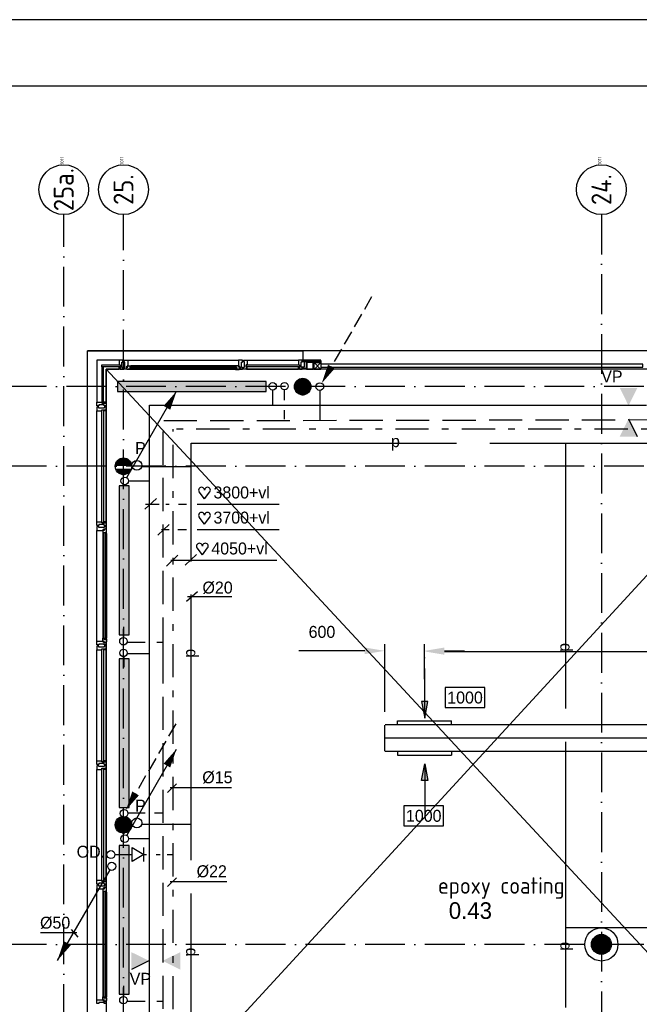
# Model space of a CAD drawing. Extents: x 25315 to 170951, y 867852 to 951952.
# Tile 98 of 119: x 98460 to 107795, y 937125 to 951952. Entities that reach past the tile are written whole.
import ezdxf
from ezdxf.enums import TextEntityAlignment as Align

# ---------------------------------------------------------------- set-up
doc = ezdxf.new("R2010")
doc.units = 0
doc.header["$LTSCALE"] = 100
for name, pattern in [('2322000', [45, 40, -5]), ('2322107', [2000, 1000, 1000]), ('2322108', [7, 5, -2]), ('2322109', [10, 5, -2, 1, -2]), ('CENTER2', [11.25, 7.5, -1.25, 1.25, -1.25]), ('CENTER4', [5, 3.125, -0.625, 0.625, -0.625]), ('DASHDOT', [9, 6, -1.5, 0, -1.5]), ('LURETOUR', [6, 4, -2])]:
    doc.linetypes.add(name, pattern=pattern)
doc.layers.get('0').update_dxf_attribs({"linetype": 'CONTINUOUS'})
doc.layers.get('DEFPOINTS').update_dxf_attribs({"linetype": 'CONTINUOUS'})
for name, color, linetype in [('00KAD025', 2, 'CONTINUOUS'), ('00KAD070', 5, 'CONTINUOUS'), ('AL$7----_STRAMIEN', 1, 'DASHDOT'), ('ALN-----_BLOCKNAAM', 2, 'CONTINUOUS'), ('BOUW', 8, 'CONTINUOUS'), ('WL$1----', 4, 'CONTINUOUS'), ('WL524---', 4, 'CONTINUOUS'), ('WL531---', 4, 'CONTINUOUS'), ('WL532---', 4, 'CONTINUOUS'), ('WL561---', 4, 'CONTINUOUS'), ('WL561---_AANVOER', 4, 'CONTINUOUS'), ('WL561---_RETOUR', 4, 'CONTINUOUS'), ('WL570---', 3, 'CONTINUOUS'), ('WL570---_HARTLIJN', 7, 'CONTINUOUS'), ('WL570---_RETOUR', 3, 'CONTINUOUS'), ('WL570---_TOEVOER', 3, 'CONTINUOUS'), ('WM$1----', 1, 'CONTINUOUS'), ('WM570---', 1, 'CONTINUOUS')]:
    doc.layers.add(name, color=color, linetype=linetype)
doc.styles.add('BURO-018', font='BUROFONT.shx', dxfattribs={"height": 180})
doc.styles.add('BURO-025', font='BUROFONT.shx', dxfattribs={"height": 250})
doc.styles.get("Standard").update_dxf_attribs({"font": 'ISOCP'})
doc.dimstyles.new('CEES', dxfattribs={"dimscale": 100, "dimtxt": 3, "dimasz": 3, "dimexe": 1, "dimexo": 1, "dimgap": 1.5, "dimtad": 0, "dimdec": 0, "dimzin": 0, "dimtxsty": 'BURO-018', "dimcen": -3, "dimdle": 1.25, "dimclrd": 1, "dimclre": 1, "dimclrt": 1, "dimazin": 3, "dimtfac": 0.75, "dimtdec": 0, "dimtofl": 0, "dimtmove": 0, "dimatfit": 3, "dimtvp": 1.5, "dimtolj": 1, "dimtzin": 0})

# ---------------------------------------------------------------- blocks, each defined once
blk = doc.blocks.new('LDV2121')
at = {"color": 0, "linetype": 'CONTINUOUS'}
blk.add_line((-0.25, -0.43), (-6.75, -11.69), dxfattribs=at)
blk.add_lwpolyline([(-6.75, -11.69, 0, 1, 0), (-5.5, -9.53, 1, 1, 0)], format="xyseb", dxfattribs=at)
blk.add_circle((0, 0), 0.5, dxfattribs=at)
blk = doc.blocks.new('1011')
at = {"layer": 'AL$7----_STRAMIEN', "color": 7, "linetype": 'CONTINUOUS'}
blk.add_circle((-750, 0), 750, dxfattribs=at)
at = {"layer": 'ALN-----_BLOCKNAAM', "linetype": 'CONTINUOUS'}
blk.add_text('1011', height=100, dxfattribs=at).set_placement((0, 0))
blk = doc.blocks.new('LDV3108')
at = {"color": 0, "linetype": 'CONTINUOUS'}
for p, q in [((6.75, 11.69), (5.81, 10.07)), ((5.44, 9.42), (4.5, 7.79)), ((4.13, 7.14), (3.19, 5.52)), ((2.81, 4.87), (1.88, 3.25)), ((1.5, 2.6), (0.56, 0.97))]:
    blk.add_line(p, q, dxfattribs=at)
blk.add_lwpolyline([(0.25, 0.43, 0, 1, 0), (1.5, 2.6, 1, 1, 0)], format="xyseb", dxfattribs=at)
blk.add_circle((0, 0), 0.5, dxfattribs=at)
blk = doc.blocks.new('*D135')
at = {"color": 1, "linetype": 'BYBLOCK'}
for p, q in [((103959, 635657), (103959, 636675)), ((104559, 636150), (104559, 636675)), ((103659, 636575), (102668, 636575)), ((104859, 636575), (105159, 636575))]:
    blk.add_line(p, q, dxfattribs=at)
for points in [[(103659, 636625), (103659, 636525), (103959, 636575)], [(104859, 636625), (104859, 636525), (104559, 636575)]]:
    blk.add_solid(points, dxfattribs=at)
at = {"layer": 'DEFPOINTS', "color": 0, "linetype": 'BYBLOCK'}
for p in [(103959, 636575), (104559, 636050), (103959, 635557)]:
    blk.add_point(p, dxfattribs=at)
at = {"color": 1, "linetype": 'BYBLOCK', "insert": (103014, 636859), "char_height": 180, "attachment_point": 5, "style": 'BURO-018'}
blk.add_mtext('\\A1;600', dxfattribs=at)
blk = doc.blocks.new('LU-ORND')
at = {"color": 0, "linetype": 'CONTINUOUS'}
for p, q in [((-3, 1.5), (-3, -1.5)), ((3, 1.5), (-3, 1.5)), ((3, -1.5), (3, 1.5)), ((-3, -1.5), (3, -1.5))]:
    blk.add_line(p, q, dxfattribs=at)
blk = doc.blocks.new('LU-PIJL7')
at = {"color": 0, "linetype": 'CONTINUOUS'}
for p, q in [((0, 0), (-15, 0)), ((-5, -1), (-5, 1)), ((-5, 1), (0, 0)), ((0, 0), (-5, -1))]:
    blk.add_line(p, q, dxfattribs=at)
blk.add_solid([(-5, 1), (-5, -1), (0, 0)], dxfattribs=at)
blk = doc.blocks.new('3048311')
at = {"color": 0, "linetype": 'CONTINUOUS'}
for p, q in [((-2.5, 1.5), (0, 0)), ((-2.5, -1.5), (-2.5, 1.5)), ((0, 0), (-2.5, -1.5)), ((0, -1.5), (0, 1.5))]:
    blk.add_line(p, q, dxfattribs=at)
at = {"color": 0, "linetype": 'CONTINUOUS', "style": 'BURO-018', "flags": 1}
blk.add_attdef('CV_MATCODE', (0, 0), '', height=1.8, dxfattribs=at)
blk = doc.blocks.new('*D195')
at = {"color": 1, "linetype": 'BYBLOCK'}
for p, q in [((104859, 636566), (112859, 636566)), ((104559, 636475), (104559, 636466)), ((113159, 636480), (113159, 636466))]:
    blk.add_line(p, q, dxfattribs=at)
for points in [[(104859, 636616), (104859, 636516), (104559, 636566)], [(112859, 636616), (112859, 636516), (113159, 636566)]]:
    blk.add_solid(points, dxfattribs=at)
at = {"layer": 'DEFPOINTS', "color": 0, "linetype": 'BYBLOCK'}
for p in [(104559, 636575), (113159, 636580), (113159, 636566)]:
    blk.add_point(p, dxfattribs=at)
at = {"color": 1, "linetype": 'BYBLOCK', "insert": (108859, 636850), "char_height": 180, "attachment_point": 5, "style": 'BURO-018'}
blk.add_mtext('\\A1;8600', dxfattribs=at)
blk = doc.blocks.new('LU-1D-K-190')
at = {"color": 0, "linetype": 'CONTINUOUS'}
for p, q in [((-0.5, 200), (0.5, 200)), ((-0.5, -200), (0.5, -200))]:
    blk.add_line(p, q, dxfattribs=at)
at = {"layer": 'WL570---_HARTLIJN', "linetype": 'CENTER2'}
blk.add_line((-0.5, 0), (0.5, 0), dxfattribs=at)
blk = doc.blocks.new('2322401')
at = {"color": 0, "linetype": 'CONTINUOUS'}
for p, q in [((-0.5, 0.5, 1), (-0.5, 0.5)), ((-0.5, 0.5, 1), (-0.5, -0.5, 1)), ((0.5, 0.5, 1), (-0.5, 0.5, 1)), ((0.5, 0.5), (-0.5, 0.5)), ((-0.5, 0.5), (-0.5, -0.5)), ((0.5, 0.5, 1), (0.5, 0.5)), ((0.5, -0.5, 1), (0.5, 0.5, 1)), ((0.5, -0.5), (0.5, 0.5)), ((-0.5, -0.5, 1), (-0.5, -0.5)), ((-0.5, -0.5, 1), (0.5, -0.5, 1)), ((-0.5, -0.5), (0.5, -0.5)), ((0.5, -0.5, 1), (0.5, -0.5))]:
    blk.add_line(p, q, dxfattribs=at)
blk = doc.blocks.new('CVHATCH1')
at = {"color": 0, "linetype": 'CONTINUOUS'}
blk.add_solid([(-0.5, -0.5), (0.5, -0.5), (-0.5, 0.5), (0.5, 0.5)], dxfattribs=at)
blk = doc.blocks.new('LDV1107')
at = {"color": 0, "linetype": 'CONTINUOUS'}
blk.add_line((0.25, 0.43), (6.75, 11.69), dxfattribs=at)
blk.add_lwpolyline([(6.75, 11.69, 0, 1, 0), (5.5, 9.53, 1, 1, 0)], format="xyseb", dxfattribs=at)
blk.add_circle((0, 0), 0.5, dxfattribs=at)
blk = doc.blocks.new('HART')
at = {"color": 1}
for q in [(-39.7, 52.4), (39.7, 52.4)]:
    blk.add_line((0, 0), q, dxfattribs=at)
for centre, start, end in [((-22.1, 65.7), 0, 217.18669), ((22.1, 65.7), 322.81331, 180)]:
    blk.add_arc(centre, 22.1, start, end, dxfattribs=at)
blk = doc.blocks.new('2322000-1')
at = {"layer": 'WM$1----', "color": 0, "style": 'BURO-018'}
blk.add_text('p', height=180, dxfattribs=at).set_placement((104121, 639705), align=Align.MIDDLE)
for p in [(106681, 636626), (101043, 636538), (101043, 632038), (106681, 632126)]:
    blk.add_text('p', height=180, rotation=90, dxfattribs=at).set_placement(p, align=Align.MIDDLE)

msp = doc.modelspace()

# ---------------------------------------------------------------- hatches: boundary and pattern name
at = {"layer": 'BOUW'}
h = msp.add_hatch(dxfattribs=at)
h.set_pattern_fill('GEWPBET', color=256, scale=100, style=0)
h.set_pattern_definition([(0, (-47576.58, 912883.259), (0, 20), [])])
edge = h.paths.add_edge_path()
edge.add_arc((102723.6, 946427.5), 125, 0, 360)
h = msp.add_hatch(dxfattribs=at)
h.set_pattern_fill('GEWPBET', color=256, scale=100, angle=90, style=0)
h.set_pattern_definition([(90, (107223.774, 938027.546), (-20, 1e-15), [])])
edge = h.paths.add_edge_path()
edge.add_arc((107223.8, 938027.5), 150, 0, 360)
at = {"layer": 'WL570---'}
h = msp.add_hatch(color=1, dxfattribs=at)
h.paths.add_polyline_path([(107500.9, 946407.6), (107631.7, 946142.7), (107631.7, 946407.6)])
h.paths.add_polyline_path([(107631.7, 946407.6), (107631.7, 946142.7), (107634.3, 946142.7), (107765.1, 946407.6)])
h = msp.add_hatch(color=1, dxfattribs=at)
h.paths.add_polyline_path([(107500.9, 945675.5), (107631.7, 945940.4), (107631.7, 945675.5)])
h.paths.add_polyline_path([(107631.7, 945675.5), (107631.7, 945940.4), (107634.3, 945940.4), (107765.1, 945675.5)])
h = msp.add_hatch(color=1, dxfattribs=at)
h.paths.add_polyline_path([(100142.7, 937911.3), (100407.6, 937780.5), (100142.7, 937780.5)])
h.paths.add_polyline_path([(100142.7, 937780.5), (100407.6, 937780.5), (100407.6, 937778), (100142.7, 937647.1)])
h = msp.add_hatch(color=1, dxfattribs=at)
h.paths.add_polyline_path([(100880.4, 937911.3), (100615.5, 937780.5), (100880.4, 937780.5)])
h.paths.add_polyline_path([(100880.4, 937780.5), (100615.5, 937780.5), (100615.5, 937778), (100880.4, 937647.1)])

# ---------------------------------------------------------------- linework, layer by layer
at = {"layer": '00KAD025', "linetype": 'CONTINUOUS'}
msp.add_line((170950.7, 951952.4), (25314.7, 951952.4), dxfattribs=at)
at = {"layer": '00KAD070', "linetype": 'CONTINUOUS'}
msp.add_line((169950.7, 950952.4), (26314.7, 950952.4), dxfattribs=at)
at = {"layer": 'AL$7----_STRAMIEN', "color": 1}
for p, q in [((100023.6, 912477.8), (100023.6, 949018.6)), ((107223.6, 949018.6), (107223.6, 908027.5)), ((107223.6, 949018.6), (107223.6, 908027.5)), ((135768.3, 946427.5), (54713.7, 946427.5)), ((135768.3, 945227.5), (54689.6, 945227.5)), ((135768.3, 945227.5), (54693, 945227.5)), ((135768.3, 938027.5), (54329.2, 938027.5))]:
    msp.add_line(p, q, dxfattribs=at)
msp.add_lwpolyline([(99123.6, 908027.5), (99123.6, 949018.6)], dxfattribs=at)
msp.add_lwpolyline([(99123.6, 908027.5), (99123.6, 949018.6)], dxfattribs=at)
at = {"layer": 'BOUW'}
for p, q in [((99483.6, 929097.7), (99483.6, 946967.7)), ((99483.6, 946967.7), (102723.4, 946967.7)), ((132963.6, 946967.5), (99483.6, 946967.5)), ((102723.4, 946967.7), (102723.4, 946826.7)), ((99624.6, 946826.7), (99624.6, 946192.7)), ((99958.6, 946826.7), (99624.6, 946826.7)), ((99698.6, 946752.7), (99973.6, 946752.7)), ((99698.6, 946726.7), (99698.6, 946752.7)), ((99973.6, 946726.7), (99698.6, 946726.7)), ((99698.6, 946726.7), (99698.6, 946177.7)), ((99724.6, 946726.7), (99698.6, 946726.7)), ((99724.6, 946177.7), (99724.6, 946726.7)), ((99958.6, 946826.7), (99958.6, 946819.7)), ((99995.7, 946826.7), (99958.6, 946826.7)), ((99958.6, 946819.7), (99958.6, 946815.7)), ((99958.6, 946815.7), (99958.6, 946807.7)), ((99958.6, 946807.7), (99958.6, 946754.7)), ((99958.6, 946754.7), (99975.6, 946754.7)), ((99958.6, 946724.7), (99975.6, 946724.7)), ((99958.6, 946687.7), (99958.6, 946724.7)), ((99973.6, 946752.7), (99973.6, 946726.7)), ((99975.6, 946754.7), (99975.6, 946687.7)), ((99975.6, 946724.7), (99975.6, 946692.7)), ((100014.6, 946826.7), (99995.7, 946826.7)), ((100000.6, 946797.2), (100014.6, 946797.2)), ((100000.6, 946717.2), (100000.6, 946797.2)), ((100014.6, 946717.2), (100000.6, 946717.2)), ((100014.6, 946820.7), (100014.6, 946826.7)), ((100014.6, 946806.7), (100014.6, 946820.7)), ((100014.6, 946806.7), (100014.6, 946806.7)), ((100014.6, 946797.2), (100014.6, 946806.7)), ((100014.6, 946707.7), (100014.6, 946717.2)), ((100014.6, 946707.7), (100014.6, 946707.7)), ((100014.6, 946693.7), (100014.6, 946707.7)), ((100032.6, 946826.7), (100088.6, 946826.7)), ((100032.6, 946797.2), (100032.6, 946826.7)), ((100046.6, 946797.2), (100032.6, 946797.2)), ((100032.6, 946717.2), (100046.6, 946717.2)), ((100032.6, 946687.7), (100032.6, 946717.2)), ((100046.6, 946717.2), (100046.6, 946797.2)), ((100065.6, 946723.7), (100065.6, 946687.7)), ((100079.6, 946723.7), (100065.6, 946723.7)), ((100068.8, 946718.7), (100091.3, 946718.7)), ((100068.8, 946688.9), (100068.8, 946718.7)), ((100079.6, 946738.7), (100079.6, 946723.7)), ((100088.6, 946738.7), (100079.6, 946738.7)), ((100083.3, 946738.7), (100088.6, 946738.7)), ((100083.3, 946723.7), (100083.3, 946738.7)), ((100091.3, 946723.7), (100083.3, 946723.7)), ((100088.6, 946826.7), (101758.6, 946826.7)), ((100088.6, 946826.7), (100088.6, 946738.7)), ((100088.6, 946738.7), (100135.7, 946738.7)), ((100091.3, 946718.7), (100091.3, 946723.7)), ((100120.8, 946725.7), (100120.8, 946684.7)), ((100137.8, 946725.7), (100120.8, 946725.7)), ((100122.8, 946723.7), (101724.4, 946723.7)), ((100122.8, 946702.5), (100122.8, 946723.7)), ((101711.5, 946738.7), (100135.7, 946738.7)), ((100135.7, 946738.7), (100137.8, 946725.7)), ((101711.5, 946738.7), (101709.4, 946725.7)), ((101709.4, 946725.7), (101726.4, 946725.7)), ((101758.6, 946738.7), (101711.5, 946738.7)), ((101724.4, 946723.7), (101724.4, 946702.5)), ((101726.4, 946725.7), (101726.4, 946684.7)), ((101755.9, 946723.7), (101763.9, 946723.7)), ((101755.9, 946718.7), (101755.9, 946723.7)), ((101778.4, 946718.7), (101755.9, 946718.7)), ((101758.6, 946826.7), (101758.6, 946738.7)), ((101814.6, 946826.7), (101758.6, 946826.7)), ((101763.9, 946738.7), (101758.6, 946738.7)), ((101758.6, 946738.7), (101767.6, 946738.7)), ((101763.9, 946723.7), (101763.9, 946738.7)), ((101767.6, 946738.7), (101767.6, 946723.7)), ((101767.6, 946723.7), (101781.6, 946723.7)), ((101778.4, 946688.9), (101778.4, 946718.7)), ((101781.6, 946723.7), (101781.6, 946687.7)), ((101800.6, 946797.2), (101814.6, 946797.2)), ((101800.6, 946717.2), (101800.6, 946797.2)), ((101814.6, 946717.2), (101800.6, 946717.2)), ((101814.6, 946797.2), (101814.6, 946826.7)), ((101814.6, 946687.7), (101814.6, 946717.2)), ((110873.6, 946687.7), (99763.6, 946687.7)), ((99763.6, 946687.7), (110873.6, 934727.7)), ((99763.6, 934727.7), (110758.6, 946687.7)), ((99763.6, 946687.7), (99763.6, 934727.7)), ((99763.6, 946687.7), (99958.6, 946687.7)), ((99763.6, 946192.7), (99763.6, 946687.7)), ((99970.6, 946687.7), (99958.6, 946687.7)), ((99970.6, 946692.7), (99970.6, 946687.7)), ((99975.6, 946692.7), (99970.6, 946692.7)), ((99975.6, 946687.7), (100014.6, 946687.7)), ((100014.6, 946687.7), (100014.6, 946693.7)), ((100065.6, 946687.7), (100032.6, 946687.7)), ((100075.8, 946688.9), (100068.8, 946688.9)), ((100078.3, 946684.7), (100075.8, 946688.9)), ((100120.8, 946684.7), (100078.3, 946684.7)), ((100120.8, 946700.5), (100137.8, 946700.5)), ((100120.8, 946687), (100120.8, 946700.5)), ((100137.8, 946687), (100120.8, 946687)), ((101724.4, 946702.5), (100122.8, 946702.5)), ((101711.5, 946684.7), (100135.7, 946684.7)), ((100137.8, 946700.5), (100137.8, 946687)), ((101709.4, 946700.5), (101709.4, 946687)), ((101726.4, 946700.5), (101709.4, 946700.5)), ((101709.4, 946687), (101726.4, 946687)), ((101726.4, 946687), (101726.4, 946700.5)), ((101726.4, 946684.7), (101768.9, 946684.7)), ((101768.9, 946684.7), (101771.3, 946688.9)), ((101771.3, 946688.9), (101778.4, 946688.9)), ((101781.6, 946687.7), (101814.6, 946687.7)), ((99624.6, 946192.7), (99631.6, 946192.7)), ((99624.6, 946155.6), (99624.6, 946192.7)), ((99624.6, 946136.7), (99624.6, 946155.6)), ((99630.6, 946136.7), (99624.6, 946136.7)), ((99624.6, 946118.7), (99624.6, 946099.8)), ((99630.6, 946118.7), (99624.6, 946118.7)), ((99644.6, 946136.7), (99630.6, 946136.7)), ((99644.6, 946118.7), (99630.6, 946118.7)), ((99631.6, 946192.7), (99635.6, 946192.7)), ((99635.6, 946192.7), (99643.6, 946192.7)), ((99643.6, 946192.7), (99696.6, 946192.7)), ((99644.6, 946136.7), (99644.6, 946136.7)), ((99654.1, 946136.7), (99644.6, 946136.7)), ((99644.6, 946118.7), (99644.6, 946118.7)), ((99653.6, 946118.7), (99644.6, 946118.7)), ((99653.6, 946104.7), (99653.6, 946118.7)), ((99654.1, 946150.7), (99654.1, 946136.7)), ((99734.1, 946150.7), (99654.1, 946150.7)), ((99696.6, 946192.7), (99696.6, 946175.7)), ((99696.6, 946175.7), (99763.6, 946175.7)), ((99698.6, 946177.7), (99724.6, 946177.7)), ((99726.6, 946192.7), (99726.6, 946175.7)), ((99763.6, 946192.7), (99726.6, 946192.7)), ((99726.6, 946175.7), (99758.6, 946175.7)), ((99733.6, 946118.7), (99733.6, 946104.7)), ((99743.6, 946118.7), (99733.6, 946118.7)), ((99734.1, 946136.7), (99734.1, 946150.7)), ((99743.6, 946136.7), (99734.1, 946136.7)), ((99743.6, 946136.7), (99743.6, 946136.7)), ((99757.6, 946136.7), (99743.6, 946136.7)), ((99743.6, 946118.7), (99743.6, 946118.7)), ((99757.6, 946118.7), (99743.6, 946118.7)), ((99763.6, 946136.7), (99757.6, 946136.7)), ((99763.6, 946118.7), (99757.6, 946118.7)), ((99758.6, 946180.7), (99763.6, 946180.7)), ((99758.6, 946175.7), (99758.6, 946180.7)), ((99763.6, 946180.7), (99763.6, 946192.7)), ((99763.6, 946175.7), (99763.6, 946136.7)), ((99763.6, 946079.7), (99763.6, 946118.7)), ((99624.6, 946099.8), (99624.6, 946062.7)), ((99624.6, 944392.7), (99624.6, 946062.7)), ((99624.6, 946062.7), (99631.6, 946062.7)), ((99631.6, 946062.7), (99635.6, 946062.7)), ((99635.6, 946062.7), (99643.6, 946062.7)), ((99643.6, 946062.7), (99696.6, 946062.7)), ((99733.6, 946104.7), (99653.6, 946104.7)), ((99696.6, 946079.7), (99763.6, 946079.7)), ((99696.6, 946062.7), (99696.6, 946079.7)), ((99698.6, 944377.7), (99698.6, 946077.7)), ((99698.6, 946077.7), (99724.6, 946077.7)), ((99724.6, 946077.7), (99724.6, 944377.7)), ((99726.6, 946062.7), (99726.6, 946079.7)), ((99726.6, 946079.7), (99758.6, 946079.7)), ((99763.6, 946062.7), (99726.6, 946062.7)), ((99758.6, 946079.7), (99758.6, 946074.7)), ((99758.6, 946074.7), (99763.6, 946074.7)), ((99763.6, 946074.7), (99763.6, 946062.7)), ((99763.6, 944392.7), (99763.6, 946062.7)), ((99899.6, 945243.3), (100147.6, 945243.3)), ((99903.8, 945263.3), (100143.4, 945263.3)), ((99911.7, 945283.3), (100135.5, 945283.3)), ((99924.1, 945303.3), (100123.1, 945303.3)), ((99943.2, 945323.3), (100104, 945323.3)), ((99976.3, 945343.3), (100070.9, 945343.3)), ((99906.7, 945183.3), (100140.5, 945183.3)), ((99916.4, 945163.3), (100130.8, 945163.3)), ((99931.3, 945143.3), (100115.9, 945143.3)), ((99954.7, 945123.3), (100092.5, 945123.3)), ((100010.3, 945103.3), (100036.9, 945103.3)), ((99624.6, 944392.7), (99631.6, 944392.7)), ((99624.6, 944355.6), (99624.6, 944392.7)), ((99624.6, 944336.7), (99624.6, 944355.6)), ((99630.6, 944336.7), (99624.6, 944336.7)), ((99644.1, 944336.7), (99630.6, 944336.7)), ((99631.6, 944392.7), (99635.6, 944392.7)), ((99635.6, 944392.7), (99643.6, 944392.7)), ((99643.6, 944392.7), (99696.6, 944392.7)), ((99644.1, 944336.7), (99644.1, 944336.7)), ((99653.6, 944336.7), (99644.1, 944336.7)), ((99653.6, 944350.7), (99653.6, 944336.7)), ((99733.6, 944350.7), (99653.6, 944350.7)), ((99696.6, 944392.7), (99696.6, 944375.7)), ((99696.6, 944375.7), (99763.6, 944375.7)), ((99724.6, 944377.7), (99698.6, 944377.7)), ((99726.6, 944392.7), (99726.6, 944375.7)), ((99763.6, 944392.7), (99726.6, 944392.7)), ((99726.6, 944375.7), (99758.6, 944375.7)), ((99733.6, 944336.7), (99733.6, 944350.7)), ((99743.6, 944336.7), (99733.6, 944336.7)), ((99743.6, 944336.7), (99743.6, 944336.7)), ((99757.6, 944336.7), (99743.6, 944336.7)), ((99763.6, 944336.7), (99757.6, 944336.7)), ((99758.6, 944380.7), (99763.6, 944380.7)), ((99758.6, 944375.7), (99758.6, 944380.7)), ((99763.6, 944380.7), (99763.6, 944392.7)), ((99763.6, 944375.7), (99763.6, 944336.7)), ((99624.6, 944318.7), (99624.6, 944262.7)), ((99654.1, 944318.7), (99624.6, 944318.7)), ((99624.6, 944262.7), (99712.6, 944262.7)), ((99624.6, 942592.7), (99624.6, 944262.7)), ((99654.1, 944304.7), (99654.1, 944318.7)), ((99734.1, 944304.7), (99654.1, 944304.7)), ((99712.6, 944271.7), (99727.6, 944271.7)), ((99712.6, 944262.7), (99712.6, 944271.7)), ((99712.6, 944268), (99712.6, 944262.7)), ((99727.6, 944268), (99712.6, 944268)), ((99712.6, 944262.7), (99712.6, 944215.6)), ((99712.6, 944215.6), (99725.6, 944213.5)), ((99712.6, 944215.6), (99712.6, 942639.8)), ((99725.6, 944230.5), (99766.6, 944230.5)), ((99725.6, 944213.5), (99725.6, 944230.5)), ((99727.6, 944285.7), (99763.6, 944285.7)), ((99727.6, 944271.7), (99727.6, 944285.7)), ((99727.6, 944260), (99727.6, 944268)), ((99732.6, 944260), (99727.6, 944260)), ((99727.6, 942626.9), (99727.6, 944228.5)), ((99727.6, 944228.5), (99748.8, 944228.5)), ((99732.6, 944282.5), (99732.6, 944260)), ((99762.4, 944282.5), (99732.6, 944282.5)), ((99734.1, 944318.7), (99734.1, 944304.7)), ((99763.6, 944318.7), (99734.1, 944318.7)), ((99748.8, 944228.5), (99748.8, 942626.9)), ((99750.8, 944230.5), (99750.8, 944213.5)), ((99764.3, 944230.5), (99750.8, 944230.5)), ((99750.8, 944213.5), (99764.3, 944213.5)), ((99762.4, 944275.4), (99762.4, 944282.5)), ((99766.6, 944273), (99762.4, 944275.4)), ((99763.6, 944285.7), (99763.6, 944318.7)), ((99764.3, 944213.5), (99764.3, 944230.5)), ((99766.6, 944230.5), (99766.6, 944273)), ((99766.6, 944215.6), (99766.6, 942639.8)), ((99624.6, 942592.7), (99712.6, 942592.7)), ((99624.6, 942536.7), (99624.6, 942592.7)), ((99712.6, 942639.8), (99725.6, 942641.9)), ((99712.6, 942592.7), (99712.6, 942639.8)), ((99712.6, 942587.4), (99712.6, 942592.7)), ((99712.6, 942592.7), (99712.6, 942583.7)), ((99727.6, 942587.4), (99712.6, 942587.4)), ((99712.6, 942583.7), (99727.6, 942583.7)), ((99725.6, 942641.9), (99725.6, 942624.9)), ((99725.6, 942624.9), (99766.6, 942624.9)), ((99748.8, 942626.9), (99727.6, 942626.9)), ((99727.6, 942595.4), (99727.6, 942587.4)), ((99732.6, 942595.4), (99727.6, 942595.4)), ((99727.6, 942583.7), (99727.6, 942569.7)), ((99727.6, 942569.7), (99763.6, 942569.7)), ((99732.6, 942572.9), (99732.6, 942595.4)), ((99762.4, 942572.9), (99732.6, 942572.9)), ((99750.8, 942641.9), (99764.3, 942641.9)), ((99750.8, 942624.9), (99750.8, 942641.9)), ((99764.3, 942624.9), (99750.8, 942624.9)), ((99766.6, 942582.4), (99762.4, 942579.9)), ((99762.4, 942579.9), (99762.4, 942572.9)), ((99763.6, 942569.7), (99763.6, 942536.7)), ((99764.3, 942641.9), (99764.3, 942624.9)), ((99766.6, 942624.9), (99766.6, 942582.4)), ((99654.1, 942536.7), (99624.6, 942536.7)), ((99624.6, 942518.7), (99624.6, 942499.8)), ((99630.6, 942518.7), (99624.6, 942518.7)), ((99624.6, 942499.8), (99624.6, 942462.7)), ((99624.6, 940792.7), (99624.6, 942462.7)), ((99624.6, 942462.7), (99631.6, 942462.7)), ((99644.6, 942518.7), (99630.6, 942518.7)), ((99631.6, 942462.7), (99635.6, 942462.7)), ((99635.6, 942462.7), (99643.6, 942462.7)), ((99643.6, 942462.7), (99696.6, 942462.7)), ((99644.6, 942518.7), (99644.6, 942518.7)), ((99653.6, 942518.7), (99644.6, 942518.7)), ((99653.6, 942504.7), (99653.6, 942518.7)), ((99733.6, 942504.7), (99653.6, 942504.7)), ((99654.1, 942550.7), (99654.1, 942536.7)), ((99734.1, 942550.7), (99654.1, 942550.7)), ((99696.6, 942479.7), (99763.6, 942479.7)), ((99696.6, 942462.7), (99696.6, 942479.7)), ((99698.6, 940777.7), (99698.6, 942477.7)), ((99698.6, 942477.7), (99724.6, 942477.7)), ((99724.6, 942477.7), (99724.6, 940777.7)), ((99726.6, 942462.7), (99726.6, 942479.7)), ((99726.6, 942479.7), (99758.6, 942479.7)), ((99763.6, 942462.7), (99726.6, 942462.7)), ((99733.6, 942518.7), (99733.6, 942504.7)), ((99743.6, 942518.7), (99733.6, 942518.7)), ((99734.1, 942536.7), (99734.1, 942550.7)), ((99763.6, 942536.7), (99734.1, 942536.7)), ((99743.6, 942518.7), (99743.6, 942518.7)), ((99757.6, 942518.7), (99743.6, 942518.7)), ((99763.6, 942518.7), (99757.6, 942518.7)), ((99758.6, 942479.7), (99758.6, 942474.7)), ((99758.6, 942474.7), (99763.6, 942474.7)), ((99763.6, 942479.7), (99763.6, 942518.7)), ((99763.6, 942474.7), (99763.6, 942462.7)), ((99763.6, 940792.7), (99763.6, 942462.7)), ((99624.6, 940792.7), (99631.6, 940792.7)), ((99624.6, 940755.6), (99624.6, 940792.7)), ((99631.6, 940792.7), (99635.6, 940792.7)), ((99635.6, 940792.7), (99643.6, 940792.7)), ((99643.6, 940792.7), (99696.6, 940792.7)), ((99696.6, 940792.7), (99696.6, 940775.7)), ((99724.6, 940777.7), (99698.6, 940777.7)), ((99726.6, 940792.7), (99726.6, 940775.7)), ((99763.6, 940792.7), (99726.6, 940792.7)), ((99758.6, 940780.7), (99763.6, 940780.7)), ((99758.6, 940775.7), (99758.6, 940780.7)), ((99763.6, 940780.7), (99763.6, 940792.7)), ((99624.6, 940736.7), (99624.6, 940755.6)), ((99630.6, 940736.7), (99624.6, 940736.7)), ((99624.6, 940718.7), (99624.6, 940699.8)), ((99630.6, 940718.7), (99624.6, 940718.7)), ((99624.6, 940699.8), (99624.6, 940662.7)), ((99624.6, 940662.7), (99631.6, 940662.7)), ((99624.6, 938992.7), (99624.6, 940662.7)), ((99644.1, 940736.7), (99630.6, 940736.7)), ((99644.6, 940718.7), (99630.6, 940718.7)), ((99631.6, 940662.7), (99635.6, 940662.7)), ((99635.6, 940662.7), (99643.6, 940662.7)), ((99643.6, 940662.7), (99696.6, 940662.7)), ((99644.1, 940736.7), (99644.1, 940736.7)), ((99653.6, 940736.7), (99644.1, 940736.7)), ((99644.6, 940718.7), (99644.6, 940718.7)), ((99653.6, 940718.7), (99644.6, 940718.7)), ((99653.6, 940750.7), (99653.6, 940736.7)), ((99733.6, 940750.7), (99653.6, 940750.7)), ((99653.6, 940704.7), (99653.6, 940718.7)), ((99733.6, 940704.7), (99653.6, 940704.7)), ((99696.6, 940775.7), (99763.6, 940775.7)), ((99696.6, 940679.7), (99763.6, 940679.7)), ((99696.6, 940662.7), (99696.6, 940679.7)), ((99698.6, 938977.7), (99698.6, 940677.7)), ((99698.6, 940677.7), (99724.6, 940677.7)), ((99724.6, 940677.7), (99724.6, 938977.7)), ((99726.6, 940775.7), (99758.6, 940775.7)), ((99726.6, 940662.7), (99726.6, 940679.7)), ((99726.6, 940679.7), (99758.6, 940679.7)), ((99763.6, 940662.7), (99726.6, 940662.7)), ((99733.6, 940736.7), (99733.6, 940750.7)), ((99743.6, 940736.7), (99733.6, 940736.7)), ((99733.6, 940718.7), (99733.6, 940704.7)), ((99743.6, 940718.7), (99733.6, 940718.7)), ((99743.6, 940736.7), (99743.6, 940736.7)), ((99757.6, 940736.7), (99743.6, 940736.7)), ((99743.6, 940718.7), (99743.6, 940718.7)), ((99757.6, 940718.7), (99743.6, 940718.7)), ((99763.6, 940736.7), (99757.6, 940736.7)), ((99763.6, 940718.7), (99757.6, 940718.7)), ((99758.6, 940679.7), (99758.6, 940674.7)), ((99758.6, 940674.7), (99763.6, 940674.7)), ((99763.6, 940775.7), (99763.6, 940736.7)), ((99763.6, 940679.7), (99763.6, 940718.7)), ((99763.6, 940674.7), (99763.6, 940662.7)), ((99763.6, 938992.7), (99763.6, 940662.7)), ((99924.1, 939903.3), (100123.1, 939903.3)), ((99943.2, 939923.3), (100104, 939923.3)), ((99976.3, 939943.3), (100070.9, 939943.3)), ((99898.7, 939823.3), (100148.5, 939823.3)), ((99899.6, 939843.3), (100147.6, 939843.3)), ((99901, 939803.3), (100146.2, 939803.3)), ((99903.8, 939863.3), (100143.4, 939863.3)), ((99906.7, 939783.3), (100140.5, 939783.3)), ((99911.7, 939883.3), (100135.5, 939883.3)), ((99916.4, 939763.3), (100130.8, 939763.3)), ((99931.3, 939743.3), (100115.9, 939743.3)), ((99931.3, 939743.3), (100115.9, 939743.3)), ((99954.7, 939723.3), (100092.5, 939723.3)), ((99954.7, 939723.3), (100092.5, 939723.3)), ((100010.3, 939703.3), (100036.9, 939703.3)), ((100010.3, 939703.3), (100036.9, 939703.3)), ((99624.6, 938992.7), (99631.6, 938992.7)), ((99624.6, 938955.6), (99624.6, 938992.7)), ((99624.6, 938936.7), (99624.6, 938955.6)), ((99630.6, 938936.7), (99624.6, 938936.7)), ((99624.6, 938918.7), (99624.6, 938862.7)), ((99654.1, 938918.7), (99624.6, 938918.7)), ((99624.6, 937192.7), (99624.6, 938862.7)), ((99624.6, 938862.7), (99712.6, 938862.7)), ((99644.1, 938936.7), (99630.6, 938936.7)), ((99631.6, 938992.7), (99635.6, 938992.7)), ((99635.6, 938992.7), (99643.6, 938992.7)), ((99643.6, 938992.7), (99696.6, 938992.7)), ((99644.1, 938936.7), (99644.1, 938936.7)), ((99653.6, 938936.7), (99644.1, 938936.7)), ((99653.6, 938950.7), (99653.6, 938936.7)), ((99733.6, 938950.7), (99653.6, 938950.7)), ((99654.1, 938904.7), (99654.1, 938918.7)), ((99734.1, 938904.7), (99654.1, 938904.7)), ((99696.6, 938992.7), (99696.6, 938975.7)), ((99696.6, 938975.7), (99763.6, 938975.7)), ((99724.6, 938977.7), (99698.6, 938977.7)), ((99712.6, 938871.7), (99727.6, 938871.7)), ((99712.6, 938862.7), (99712.6, 938871.7)), ((99712.6, 938868), (99712.6, 938862.7)), ((99727.6, 938868), (99712.6, 938868)), ((99712.6, 938862.7), (99712.6, 938815.6)), ((99726.6, 938992.7), (99726.6, 938975.7)), ((99763.6, 938992.7), (99726.6, 938992.7)), ((99726.6, 938975.7), (99758.6, 938975.7)), ((99727.6, 938885.7), (99763.6, 938885.7)), ((99727.6, 938871.7), (99727.6, 938885.7)), ((99727.6, 938860), (99727.6, 938868)), ((99732.6, 938860), (99727.6, 938860)), ((99732.6, 938882.5), (99732.6, 938860)), ((99762.4, 938882.5), (99732.6, 938882.5)), ((99733.6, 938936.7), (99733.6, 938950.7)), ((99743.6, 938936.7), (99733.6, 938936.7)), ((99734.1, 938918.7), (99734.1, 938904.7)), ((99763.6, 938918.7), (99734.1, 938918.7)), ((99743.6, 938936.7), (99743.6, 938936.7)), ((99757.6, 938936.7), (99743.6, 938936.7)), ((99763.6, 938936.7), (99757.6, 938936.7)), ((99758.6, 938980.7), (99763.6, 938980.7)), ((99758.6, 938975.7), (99758.6, 938980.7)), ((99762.4, 938875.4), (99762.4, 938882.5)), ((99766.6, 938873), (99762.4, 938875.4)), ((99763.6, 938980.7), (99763.6, 938992.7)), ((99763.6, 938975.7), (99763.6, 938936.7)), ((99763.6, 938885.7), (99763.6, 938918.7)), ((99766.6, 938830.5), (99766.6, 938873)), ((99712.6, 938815.6), (99712.6, 937239.8)), ((99712.6, 938815.6), (99725.6, 938813.5)), ((99725.6, 938830.5), (99766.6, 938830.5)), ((99725.6, 938813.5), (99725.6, 938830.5)), ((99727.6, 937226.9), (99727.6, 938828.5)), ((99727.6, 938828.5), (99748.8, 938828.5)), ((99748.8, 938828.5), (99748.8, 937226.9)), ((99750.8, 938830.5), (99750.8, 938813.5)), ((99764.3, 938830.5), (99750.8, 938830.5)), ((99750.8, 938813.5), (99764.3, 938813.5)), ((99764.3, 938813.5), (99764.3, 938830.5)), ((99766.6, 938815.6), (99766.6, 937239.8)), ((99712.6, 937239.8), (99725.6, 937241.9)), ((99712.6, 937192.7), (99712.6, 937239.8)), ((99725.6, 937241.9), (99725.6, 937224.9)), ((99725.6, 937224.9), (99766.6, 937224.9)), ((99748.8, 937226.9), (99727.6, 937226.9)), ((99750.8, 937241.9), (99764.3, 937241.9)), ((99750.8, 937224.9), (99750.8, 937241.9)), ((99764.3, 937224.9), (99750.8, 937224.9)), ((99764.3, 937241.9), (99764.3, 937224.9)), ((99766.6, 937224.9), (99766.6, 937182.4)), ((99624.6, 937192.7), (99712.6, 937192.7)), ((99624.6, 937136.7), (99624.6, 937192.7)), ((99654.1, 937136.7), (99624.6, 937136.7)), ((99654.1, 937150.7), (99654.1, 937136.7)), ((99734.1, 937150.7), (99654.1, 937150.7)), ((99712.6, 937187.4), (99712.6, 937192.7)), ((99712.6, 937192.7), (99712.6, 937183.7)), ((99727.6, 937187.4), (99712.6, 937187.4)), ((99712.6, 937183.7), (99727.6, 937183.7)), ((99727.6, 937195.4), (99727.6, 937187.4)), ((99732.6, 937195.4), (99727.6, 937195.4)), ((99727.6, 937183.7), (99727.6, 937169.7)), ((99727.6, 937169.7), (99763.6, 937169.7)), ((99732.6, 937172.9), (99732.6, 937195.4)), ((99762.4, 937172.9), (99732.6, 937172.9)), ((99734.1, 937136.7), (99734.1, 937150.7)), ((99763.6, 937136.7), (99734.1, 937136.7)), ((99766.6, 937182.4), (99762.4, 937179.9)), ((99762.4, 937179.9), (99762.4, 937172.9)), ((99763.6, 937169.7), (99763.6, 937136.7))]:
    msp.add_line(p, q, dxfattribs=at)
for points in [[(102723.4, 946967.7), (102723.4, 946826.7)], [(101888.6, 946826.7), (102658.6, 946826.7)], [(102998.6, 946682.7), (102898.6, 946787.7)], [(102898.6, 946682.7), (102998.6, 946787.7)], [(101888.6, 946687.7), (102658.6, 946687.7)]]:
    msp.add_lwpolyline(points, dxfattribs=at)
for points in [[(101871.6, 946687.7), (101832.6, 946687.7), (101832.6, 946693.7), (101832.6, 946707.7), (101832.6, 946707.7), (101832.6, 946717.7), (101846.6, 946717.7), (101846.6, 946797.7), (101832.6, 946797.7), (101832.6, 946806.7), (101832.6, 946806.7), (101832.6, 946820.7), (101832.6, 946826.7), (101851.5, 946826.7), (101888.6, 946826.7), (101888.6, 946819.7), (101888.6, 946815.7), (101888.6, 946807.7), (101888.6, 946754.7), (101871.6, 946754.7)], [(101871.6, 946724.7), (101871.6, 946692.7), (101876.6, 946692.7), (101876.6, 946687.7), (101888.6, 946687.7), (101888.6, 946724.7)], [(102673.6, 946752.7), (102673.6, 946726.7), (101873.6, 946726.7), (101873.6, 946752.7)], [(102675.6, 946687.7), (102714.6, 946687.7), (102714.6, 946693.7), (102714.6, 946707.7), (102714.6, 946707.7), (102714.6, 946717.7), (102700.6, 946717.7), (102700.6, 946797.7), (102714.6, 946797.7), (102714.6, 946806.7), (102714.6, 946806.7), (102714.6, 946820.7), (102714.6, 946826.7), (102695.7, 946826.7), (102658.6, 946826.7), (102658.6, 946819.7), (102658.6, 946815.7), (102658.6, 946807.7), (102658.6, 946754.7), (102675.6, 946754.7)], [(102675.6, 946724.7), (102675.6, 946692.7), (102670.6, 946692.7), (102670.6, 946687.7), (102658.6, 946687.7), (102658.6, 946724.7)], [(102719.6, 946826.7), (102719.6, 946814.7), (102998.6, 946814.7), (102998.6, 946826.7)], [(102778.6, 946814.7), (102778.6, 946797.7), (102719.6, 946797.7), (102719.6, 946814.7)], [(102719.6, 946702.7), (102778.6, 946702.7), (102778.6, 946797.7), (102746.6, 946797.7), (102746.6, 946779.7), (102746.6, 946779.7), (102746.6, 946717.7), (102719.6, 946717.7)], [(102996.6, 946797.7), (102996.6, 946787.7), (102888.6, 946787.7), (102888.6, 946797.7)], [(102998.6, 946787.7), (102998.6, 946682.7), (102898.6, 946682.7), (102898.6, 946787.7)], [(102998.6, 946814.7), (102998.6, 946797.7), (102957.2, 946797.7), (102957.2, 946814.7)], [(107553.7, 946717.7), (107848.6, 946717.7), (107848.6, 946762.7), (103293.5, 946762.7), (102998.6, 946762.7), (102998.6, 946717.7), (103293.5, 946717.7)], [(102719.6, 946702.7), (102778.6, 946702.7), (102778.6, 946687.7), (102719.6, 946687.7)]]:
    msp.add_lwpolyline(points, close=True, dxfattribs=at)
for points in [[(102778.6, 946695.9, 0.4142136), (102786.8, 946687.7), (102880.3, 946687.7, 0.4142136), (102888.6, 946695.9), (102888.6, 946789.4, 0.4142136), (102880.3, 946797.7), (102786.8, 946797.7, 0.4142136), (102778.6, 946789.4)], [(102784.6, 946695.9, 0.4142136), (102786.8, 946693.7), (102880.3, 946693.7, 0.4142136), (102882.6, 946695.9), (102882.6, 946789.4, 0.4142136), (102880.3, 946791.7), (102786.8, 946791.7, 0.4142136), (102784.6, 946789.4)]]:
    msp.add_lwpolyline(points, format="xyb", close=True, dxfattribs=at)
for centre, radius in [((102723.6, 946427.5), 125), ((100023.6, 945227.5), 125), ((100023.6, 939827.5), 125), ((107223.8, 938027.5), 250), ((107223.8, 938027.5), 150)]:
    msp.add_circle(centre, radius, dxfattribs=at)
at = {"layer": 'WL$1----', "linetype": '2322000'}
for p, q in [((101043.1, 945577.6), (111698.8, 945577.6)), ((101043.1, 925794.4), (101043.1, 945577.6)), ((106680.9, 945577.6), (106680.9, 925919.9)), ((100308.5, 945224.7), (101036.6, 945224.7)), ((100308.5, 939840), (101036.9, 939840)), ((106690.4, 938282.6), (115920, 938282.6))]:
    msp.add_line(p, q, dxfattribs=at)
at = {"layer": 'WL$1----', "color": 1}
for p, q in [((100973.5, 943194.5), (101141.2, 943340.2)), ((100988.1, 943267.3), (101658.6, 943267.3))]:
    msp.add_line(p, q, dxfattribs=at)
at = {"layer": 'WL531---', "linetype": '2322109'}
for p, q in [((100771.4, 922050.2), (100771.4, 945785.7)), ((111621.1, 945785.7), (100771.4, 945785.7)), ((99896.4, 939381.4), (100155.5, 939381.4)), ((100329.9, 939381.4), (100370.2, 939381.4)), ((100517.6, 939381.4), (100575.2, 939381.4)), ((100681.5, 939381.4), (100771.4, 939381.4))]:
    msp.add_line(p, q, dxfattribs=at)
at = {"layer": 'WL531---', "color": 1}
msp.add_circle((99834.5, 939379.5), 59.8, dxfattribs=at)
at = {"layer": 'WL561---'}
for p, q in [((100104.1, 945007.1), (100414.4, 945007.1)), ((100028.9, 942638.8), (100028.9, 942808.4)), ((100028.9, 942363.2), (100028.9, 942204.2)), ((100084.8, 940011), (100350.5, 940011)), ((100489.1, 940011), (100623.2, 940011)), ((100104.1, 939620.1), (100414.4, 939620.1)), ((100028.9, 937234.4), (100028.9, 937404))]:
    msp.add_line(p, q, dxfattribs=at)
at = {"layer": 'WL561---', "color": 1}
for p, q in [((100685, 940316.7), (100823, 940445.4)), ((100727.6, 940390.2), (101652.6, 940390.2)), ((100685, 938901.1), (100823, 939029.8)), ((100725.8, 938974.6), (101580.7, 938974.6))]:
    msp.add_line(p, q, dxfattribs=at)
for centre in [(102272.4, 946431.7), (102450.7, 946433.5), (100022.7, 942592.1), (100024.5, 942416.5), (100022.7, 937187.7)]:
    msp.add_circle(centre, 55.7, dxfattribs=at)
at = {"layer": 'WL561---_AANVOER', "linetype": '2322107'}
for p, q in [((102268.9, 946377.6), (102268.9, 946148.3)), ((100414.4, 946148.3), (105453.1, 946148.3)), ((100414.4, 942597.4), (100414.4, 946148.3)), ((105410.9, 946148.3), (107903.1, 946148.3)), ((100414.4, 937140), (100414.4, 942613)), ((100414.4, 935469.8), (100414.4, 937142.8))]:
    msp.add_line(p, q, dxfattribs=at)
at = {"layer": 'WL561---_AANVOER', "color": 4, "linetype": '2322107'}
msp.add_line((100078.5, 942405.6), (100414.4, 942405.6), dxfattribs=at)
at = {"layer": 'WL561---_RETOUR', "linetype": '2322108'}
for p, q in [((102444.1, 946377.6), (102444.1, 946220.7)), ((102981.8, 946363.7, 7.1), (102982.3, 945925.1, 56.1)), ((102444.1, 946071.1), (102444.1, 945934.4)), ((100623.2, 942451.5), (100623.2, 945914.8)), ((100631.2, 945914.8), (110883.2, 945934.7, 82.8)), ((100078.5, 942578.7), (100352.4, 942578.7)), ((100528, 942578.7), (100623.2, 942578.7)), ((100623.2, 937056.3), (100623.2, 942451.5)), ((100078.5, 937174.3), (100352.4, 937174.3)), ((100528, 937174.3), (100623.2, 937174.3))]:
    msp.add_line(p, q, dxfattribs=at)
at = {"layer": 'WL570---', "color": 1}
for p, q in [((107634.3, 945940.4), (107765.1, 945675.5)), ((100407.6, 937778), (100142.7, 937647.1))]:
    msp.add_line(p, q, dxfattribs=at)
at = {"layer": 'WL570---', "color": 3}
msp.add_line((103958.8, 940937.6), (103958.8, 941328.5), dxfattribs=at)
at = {"layer": 'WL570---'}
for centre in [(100225.1, 945241.5), (100225.1, 939856.8)]:
    msp.add_circle(centre, 74.7, dxfattribs=at)
at = {"layer": 'WL570---_HARTLIJN', "color": 1, "linetype": 'CONTINUOUS'}
for p, q in [((99321.8, 938199.8), (98776.2, 938199.8)), ((99235, 938249.4), (99334.2, 938137.9))]:
    msp.add_line(p, q, dxfattribs=at)
at = {"layer": 'WL570---_TOEVOER', "color": 1}
for p, q in [((100345.7, 944579.5), (100518.8, 944741.6)), ((100356.6, 944655.2), (100562.1, 944655.2)), ((100659.4, 944655.2), (100713.5, 944655.2)), ((100854.1, 944655.2), (100973.1, 944655.2)), ((101135.3, 944655.2), (102368.4, 944655.2)), ((100540.4, 944190.3), (100713.5, 944352.4)), ((100594.5, 944276.8), (100713.5, 944276.8)), ((100843.3, 944276.8), (100973.1, 944276.8)), ((101135.3, 944276.8), (102368.4, 944276.8)), ((100951.5, 943736.2), (101124.5, 943898.4)), ((100670.2, 943725.4), (100843.3, 943887.6)), ((100735.1, 943811.9), (102336, 943811.9))]:
    msp.add_line(p, q, dxfattribs=at)
at = {"layer": 'WM570---', "color": 3}
for p, q in [((104151.3, 941394.3), (104966.3, 941394.3)), ((104151.3, 941334.5), (104151.3, 941394.3)), ((104966.3, 941334.5), (104966.3, 941394.3)), ((104151.3, 940934.5), (104151.3, 940874.6)), ((104966.3, 940934.5), (104966.3, 940874.6)), ((104151.3, 940874.6), (104966.3, 940874.6))]:
    msp.add_line(p, q, dxfattribs=at)

# ---------------------------------------------------------------- block references
at = {"layer": 'AL$7----_STRAMIEN'}
ref = msp.add_blockref('1011', (99123.6, 949768.6), dxfattribs=dict(at, xscale=0.5, yscale=0.5, zscale=0.5, rotation=90))
ref.add_attrib('STR-NAAM', '25a.', dxfattribs={"color": 3, "linetype": 'CONTINUOUS', "height": 300, "rotation": 90}).set_placement((99123.6, 949393.6), align=Align.MIDDLE)
ref = msp.add_blockref('1011', (99123.6, 949768.6), dxfattribs=dict(at, xscale=0.5, yscale=0.5, zscale=0.5, rotation=90))
ref.add_attrib('STR-NAAM', '25a.', dxfattribs={"color": 3, "linetype": 'CONTINUOUS', "height": 300, "rotation": 90}).set_placement((99123.6, 949393.6), align=Align.MIDDLE)
ref = msp.add_blockref('1011', (100023.6, 949768.6), dxfattribs=dict(at, xscale=0.5, yscale=0.5, zscale=0.5, rotation=90))
ref.add_attrib('STR-NAAM', '25.', dxfattribs={"color": 3, "linetype": 'CONTINUOUS', "height": 300, "rotation": 90}).set_placement((100023.6, 949393.6), align=Align.MIDDLE)
ref = msp.add_blockref('1011', (100023.6, 949768.6), dxfattribs=dict(at, xscale=0.5, yscale=0.5, zscale=0.5, rotation=90))
ref.add_attrib('STR-NAAM', '25.', dxfattribs={"color": 3, "linetype": 'CONTINUOUS', "height": 300, "rotation": 90}).set_placement((100023.6, 949393.6), align=Align.MIDDLE)
ref = msp.add_blockref('1011', (107223.6, 949768.6), dxfattribs=dict(at, xscale=0.5, yscale=0.5, zscale=0.5, rotation=90))
ref.add_attrib('STR-NAAM', '24.', dxfattribs={"color": 3, "linetype": 'CONTINUOUS', "height": 300, "rotation": 90}).set_placement((107223.6, 949393.6), align=Align.MIDDLE)
ref = msp.add_blockref('1011', (107223.6, 949768.6), dxfattribs=dict(at, xscale=0.5, yscale=0.5, zscale=0.5, rotation=90))
ref.add_attrib('STR-NAAM', '24.', dxfattribs={"color": 3, "linetype": 'CONTINUOUS', "height": 300, "rotation": 90}).set_placement((107223.6, 949393.6), align=Align.MIDDLE)
at = {"layer": 'WL524---', "color": 2, "xscale": 121.5, "yscale": 121.5, "zscale": 121.5}
msp.add_blockref('LDV2121', (99847.1, 939203.5), dxfattribs=at)
at = {"layer": 'WL531---', "color": 2, "xscale": 70, "yscale": 70, "zscale": 70}
msp.add_blockref('3048311', (100329.8, 939379.5), dxfattribs=at)
at = {"layer": 'WL561---', "xscale": 2240, "yscale": 150}
for name, zscale in [('2322401', 400), ('CVHATCH1', 2240)]:
    msp.add_blockref(name, (101052.2, 946427.4, 120), dxfattribs=dict(at, zscale=zscale))
at = {"layer": 'WL561---', "xscale": 2240, "yscale": 150, "rotation": 270}
for name, p, zscale in [('2322401', (100032.2, 943810.9, 120), 400), ('CVHATCH1', (100032.2, 943810.9, 120), 2240), ('2322401', (100032.2, 941207.6, 120), 400), ('CVHATCH1', (100032.2, 941207.6, 120), 2240), ('CVHATCH1', (100032.2, 938396.9, 120), 2240), ('2322401', (100032.2, 938396.9, 120), 400)]:
    msp.add_blockref(name, p, dxfattribs=dict(at, zscale=zscale))
at = {"layer": 'WL561---_AANVOER', "color": 2, "xscale": 115.5, "yscale": 115.5, "zscale": 115.5}
for p in [(100043.1, 945006.6), (100043.1, 939619.6)]:
    msp.add_blockref('LDV1107', p, dxfattribs=at)
at = {"layer": 'WL561---_RETOUR', "color": 2, "xscale": 115.5, "yscale": 115.5, "zscale": 115.5}
for p in [(102981.7, 946427.5), (100032.6, 940001.1)]:
    msp.add_blockref('LDV3108', p, dxfattribs=at)
at = {"layer": 'WL570---', "color": 1, "xscale": 2, "yscale": 2, "zscale": 2}
for p in [(101244.7, 944736.1), (101244.7, 944357.7), (101212.2, 943892.8)]:
    msp.add_blockref('HART', p, dxfattribs=at)
at = {"layer": 'WL570---_RETOUR', "linetype": 'LURETOUR', "xscale": 12826.69136467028, "rotation": 180}
msp.add_blockref('LU-1D-K-190', (110378.4, 941134.5), dxfattribs=at)
at = {"layer": 'WL570---_TOEVOER', "color": 1, "yscale": 50, "zscale": 50, "rotation": 90}
for p, xscale in [((104561.5, 941433.2), -50), ((104561.5, 940747.3), 50)]:
    msp.add_blockref('LU-PIJL7', p, dxfattribs=dict(at, xscale=xscale))
at = {"layer": 'WM$1----'}
msp.add_blockref('2322000-1', (0, 305873.1), dxfattribs=at)
at = {"layer": 'WM570---'}
ref = msp.add_blockref('LU-ORND', (105169.5, 941744.9), dxfattribs=dict(at, xscale=100, yscale=100, zscale=100))
ref.add_attrib('LU_TEXT1', '1000', dxfattribs={"layer": '0', "color": 1, "linetype": 'CONTINUOUS', "height": 180, "style": 'BURO-018'}).set_placement((105169.5, 941744.9), align=Align.MIDDLE)
ref = msp.add_blockref('LU-ORND', (104547.1, 939963.9), dxfattribs=dict(at, xscale=100, yscale=100, zscale=100))
ref.add_attrib('LU_TEXT1', '1000', dxfattribs={"layer": '0', "color": 1, "linetype": 'CONTINUOUS', "height": 180, "style": 'BURO-018'}).set_placement((104547.1, 939963.9), align=Align.MIDDLE)

# ---------------------------------------------------------------- texts
at = {"layer": 'BOUW', "style": 'BURO-025'}
msp.add_text('0.43', height=250, dxfattribs=at).set_placement((104924.8, 938411.9))
at = {"layer": 'BOUW', "insert": (104761.9, 939039.5), "char_height": 250, "attachment_point": 1}
msp.add_mtext('epoxy coating', dxfattribs=at)
at = {"layer": 'WL$1----', "color": 1, "style": 'BURO-018'}
for s, p in [('P', (100200.1, 945411.3)), ('%%c20', (101214.1, 943311)), ('P', (100200.1, 940026.6))]:
    msp.add_text(s, height=180, dxfattribs=at).set_placement(p)
at = {"layer": 'WL532---', "color": 1, "style": 'BURO-018'}
msp.add_text('OD.', height=180, dxfattribs=at).set_placement((99318.6, 939333.3))
at = {"layer": 'WL561---', "color": 1, "style": 'BURO-018'}
for s, p in [('%%c15', (101211.5, 940454.5)), ('%%c22', (101126.2, 939039))]:
    msp.add_text(s, height=180, dxfattribs=at).set_placement(p)
at = {"layer": 'WL570---', "color": 1, "style": 'BURO-018'}
for s, p in [('VP', (107221.4, 946489.7)), ('3800+vl', (101379.8, 944742.8)), ('3700+vl', (101379.8, 944364.5)), ('4050+vl', (101347.4, 943899.6)), ('VP', (100117.7, 937419.5))]:
    msp.add_text(s, height=180, dxfattribs=at).set_placement(p)
at = {"layer": 'WL570---_HARTLIJN', "color": 1, "linetype": 'CENTER4', "style": 'BURO-018'}
msp.add_text('%%c50', height=180, dxfattribs=at).set_placement((98766.6, 938264.6))

# ---------------------------------------------------------------- dimensions: what is measured, and where the dimension line sits
at = {"layer": 'WL570---', "color": 3}
dim = msp.add_linear_dim(base=(103958.8, 942448.2), p1=(104558.8, 941922.6), p2=(103958.8, 941429.9), dimstyle='CEES', dxfattribs=at)
dim.commit()
dim.dimension.update_dxf_attribs({"geometry": '*D135', "text_midpoint": (103013.5, 942732), "insert": (0, 305873.1)})
at = {"layer": 'WL570---'}
dim = msp.add_linear_dim(base=(113158.8, 942439.3), p1=(104558.8, 942448.2), p2=(113158.8, 942452.6), dimstyle='CEES', dxfattribs=at)
dim.commit()
dim.dimension.update_dxf_attribs({"geometry": '*D195', "text_midpoint": (108858.8, 942723.1), "insert": (0, 305873.1)})

doc.saveas('drawing.dxf')
